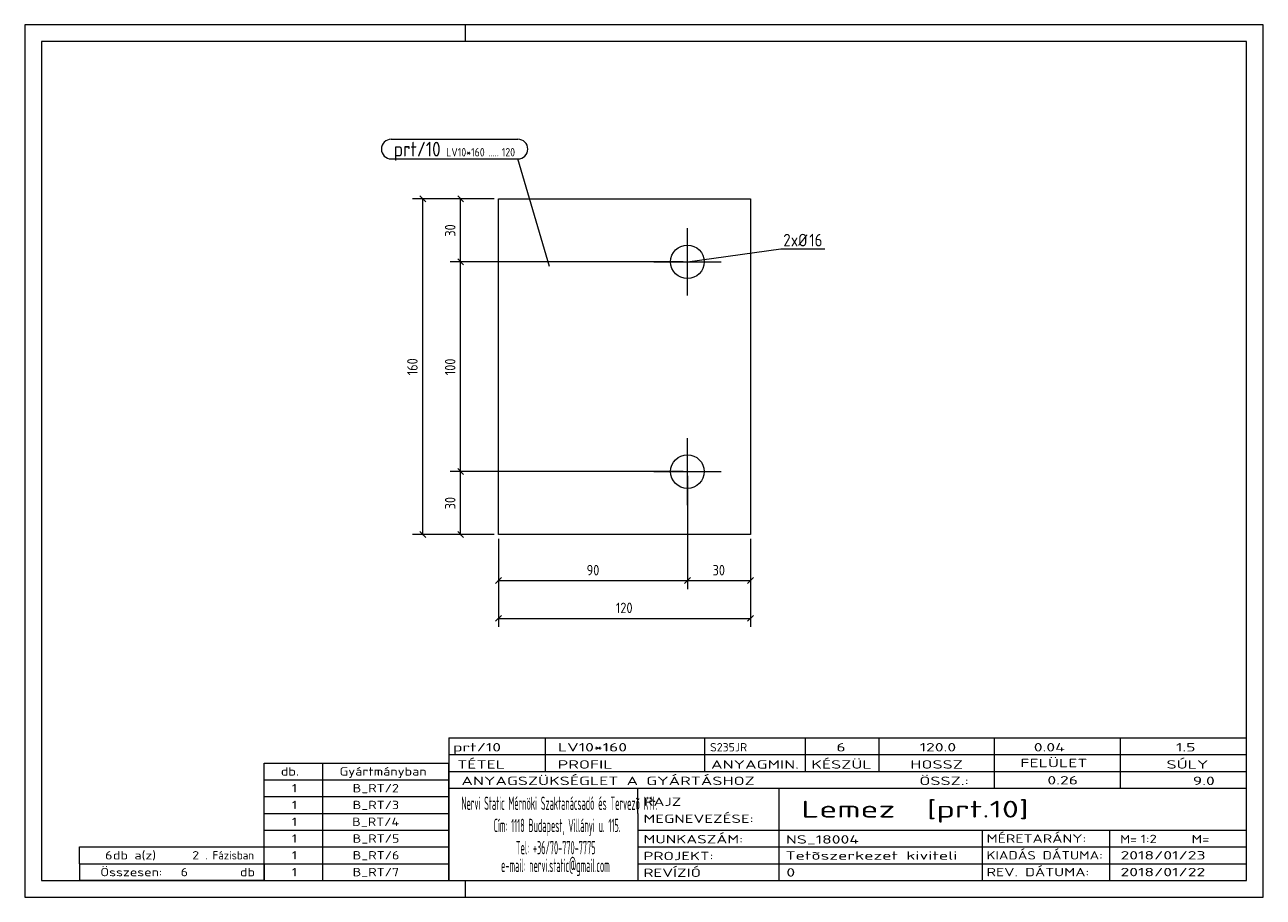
# Model space of a CAD drawing. Header units: millimetres. Extents: x 1 to 296, y 1 to 209.
import ezdxf

# ---------------------------------------------------------------- set-up
doc = ezdxf.new("R2010")
doc.units = ezdxf.units.MM
doc.header["$LTSCALE"] = 0.6
doc.linetypes.add('XKITLINE00', pattern=[0])
for name, color, linetype, lineweight in [('Bolt', 7, 'Continuous', 0), ('BoltMark', 3, 'Continuous', 0), ('DrawingSheet', 5, 'Continuous', 0), ('OtherObjectType', 1, 'Continuous', 0), ('Part', 2, 'Continuous', 0), ('PartMark', 3, 'Continuous', 0), ('Z-DIMENSIONS', 1, 'Continuous', 0)]:
    doc.layers.add(name, color=color, linetype=linetype, lineweight=lineweight)
doc.styles.add('ISOCPEUR', font='ISOCPEUR.TTF')

msp = doc.modelspace()

# ---------------------------------------------------------------- linework, layer by layer
at = {"layer": 'Bolt', "color": 4, "linetype": 'XKITLINE00', "lineweight": 0}
for p, q in [((158.85, 144.48), (158.85, 160.48)), ((150.85, 152.48), (166.85, 152.48)), ((158.85, 94.48), (158.85, 110.48)), ((150.85, 102.48), (166.85, 102.48))]:
    msp.add_line(p, q, dxfattribs=at)
for centre in [(158.85, 152.48), (158.85, 102.48)]:
    msp.add_circle(centre, 4, dxfattribs=at)
at = {"layer": 'BoltMark', "color": 4, "linetype": 'XKITLINE00', "lineweight": 0}
for p, q in [((158.85, 152.48), (181.09, 155.56)), ((181.09, 155.56), (191.57, 155.56))]:
    msp.add_line(p, q, dxfattribs=at)
at = {"layer": 'DrawingSheet', "color": 2, "linetype": 'XKITLINE00', "lineweight": 0}
for p, q in [((296, 209), (1, 209)), ((1, 209), (1, 1)), ((106, 205), (106, 209)), ((296, 1), (296, 209)), ((106, 1), (106, 5)), ((1, 1), (296, 1))]:
    msp.add_line(p, q, dxfattribs=at)
at = {"layer": 'DrawingSheet', "color": 3, "linetype": 'XKITLINE00', "lineweight": 0}
for p, q in [((292, 205), (5, 205)), ((5, 205), (5, 5)), ((292, 5), (292, 205)), ((5, 5), (292, 5))]:
    msp.add_line(p, q, dxfattribs=at)
at = {"layer": 'OtherObjectType', "color": 7, "linetype": 'XKITLINE00', "lineweight": 0}
for p, q in [((102, 39), (292, 39)), ((102, 39), (102, 35)), ((102, 39), (292, 39)), ((125, 35), (125, 39)), ((163, 35), (163, 39)), ((187, 35), (187, 39)), ((204.5, 35), (204.5, 39)), ((232, 35), (232, 39)), ((262, 35), (262, 39)), ((292, 35), (292, 39)), ((58, 33), (102, 33)), ((58, 29), (58, 33)), ((72, 29), (72, 33)), ((102, 35), (292, 35)), ((102, 35), (102, 5)), ((102, 35), (292, 35)), ((102, 29), (102, 33)), ((125, 31), (125, 35)), ((163, 31), (163, 35)), ((187, 31), (187, 35)), ((204.5, 31), (204.5, 35)), ((232, 31), (232, 35)), ((262, 31), (262, 35)), ((292, 31), (292, 35)), ((102, 31), (292, 31)), ((232, 27), (232, 31)), ((262, 27), (262, 31)), ((292, 27), (292, 31)), ((58, 29), (102, 29)), ((58, 25), (58, 29)), ((72, 25), (72, 29)), ((102, 25), (102, 29)), ((102, 27), (292, 27)), ((147, 21), (147, 27)), ((180.7, 17), (180.7, 27)), ((292, 21), (292, 27)), ((58, 25), (102, 25)), ((58, 21), (58, 25)), ((72, 21), (72, 25)), ((102, 21), (102, 25)), ((58, 21), (102, 21)), ((58, 17), (58, 21)), ((72, 17), (72, 21)), ((102, 17), (102, 21)), ((147, 21), (147, 5)), ((292, 17), (292, 21)), ((58, 17), (102, 17)), ((58, 13), (58, 17)), ((72, 13), (72, 17)), ((102, 13), (102, 17)), ((147, 17), (292, 17)), ((180.7, 5), (180.7, 17)), ((229.16, 13), (229.16, 17)), ((259.5, 5), (259.5, 17)), ((292, 13), (292, 17)), ((14, 9), (14, 13)), ((14, 13), (58, 13)), ((14, 13), (58, 13)), ((58, 9), (58, 13)), ((58, 13), (102, 13)), ((58, 9), (58, 13)), ((72, 9), (72, 13)), ((102, 9), (102, 13)), ((147, 13), (292, 13)), ((229.16, 5), (229.16, 13)), ((292, 9), (292, 13)), ((14, 9), (58, 9)), ((14, 9), (14, 5)), ((14, 9), (58, 9)), ((58, 9), (58, 5)), ((58, 9), (102, 9)), ((58, 5), (58, 9)), ((72, 5), (72, 9)), ((102, 5), (102, 9)), ((147, 9), (292, 9)), ((292, 5), (292, 9)), ((58, 5), (14, 5)), ((58, 5), (102, 5)), ((102, 5), (292, 5)), ((139.5, 5), (292, 5))]:
    msp.add_line(p, q, dxfattribs=at)
at = {"layer": 'Part', "color": 2, "linetype": 'XKITLINE00', "lineweight": 0}
for p, q in [((113.83, 87.48), (113.83, 167.48)), ((113.83, 167.48), (173.85, 167.48)), ((173.85, 167.48), (173.85, 87.48)), ((173.85, 87.48), (113.83, 87.48))]:
    msp.add_line(p, q, dxfattribs=at)
at = {"layer": 'PartMark', "color": 7, "linetype": 'XKITLINE00', "lineweight": 0}
for p, q in [((88.3, 181.7), (118.48, 181.7)), ((88.3, 177), (118.48, 177)), ((125.98, 151.34), (118.48, 177))]:
    msp.add_line(p, q, dxfattribs=at)
for centre, start, end in [((88.3, 179.35), 90, 270), ((118.48, 179.35), 270, 90)]:
    msp.add_arc(centre, 2.35, start, end, dxfattribs=at)
at = {"layer": 'Z-DIMENSIONS', "color": 7, "linetype": 'XKITLINE00', "lineweight": 0}
for p, q in [((95.12, 168.19), (96.54, 166.78)), ((104.12, 168.19), (105.54, 166.78)), ((112.83, 167.48), (93.33, 167.48)), ((95.83, 87.48), (95.83, 167.48)), ((112.83, 167.48), (102.33, 167.48)), ((104.83, 152.48), (104.83, 167.48)), ((157.85, 152.48), (102.33, 152.48)), ((157.85, 152.48), (102.33, 152.48)), ((104.12, 153.19), (105.54, 151.78)), ((104.12, 153.19), (105.54, 151.78)), ((104.83, 102.48), (104.83, 152.48)), ((157.85, 102.48), (102.33, 102.48)), ((157.85, 102.48), (102.33, 102.48)), ((104.12, 103.19), (105.54, 101.78)), ((104.12, 103.19), (105.54, 101.78)), ((104.83, 87.48), (104.83, 102.48)), ((158.85, 101.48), (158.85, 74.48)), ((158.85, 101.48), (158.85, 74.48)), ((112.83, 87.48), (93.33, 87.48)), ((95.12, 88.19), (96.54, 86.78)), ((112.83, 87.48), (102.33, 87.48)), ((104.12, 88.19), (105.54, 86.78)), ((113.83, 86.48), (113.83, 65.48)), ((113.83, 86.48), (113.83, 74.48)), ((173.85, 86.48), (173.85, 65.48)), ((173.85, 86.48), (173.85, 74.48)), ((114.54, 77.19), (113.12, 75.78)), ((159.55, 77.19), (158.14, 75.78)), ((159.55, 77.19), (158.14, 75.78)), ((174.55, 77.19), (173.14, 75.78)), ((113.83, 76.48), (158.85, 76.48)), ((158.85, 76.48), (173.85, 76.48)), ((114.54, 68.19), (113.12, 66.78)), ((174.55, 68.19), (173.14, 66.78)), ((113.83, 67.48), (173.85, 67.48))]:
    msp.add_line(p, q, dxfattribs=at)
at = {"layer": 'Z-DIMENSIONS', "color": 3}
for p in [(95.83, 167.48), (104.83, 167.48), (104.83, 152.48), (104.83, 152.48), (104.83, 102.48), (104.83, 102.48), (95.83, 87.48), (104.83, 87.48), (113.83, 76.48), (158.85, 76.48), (158.85, 76.48), (173.85, 76.48), (113.83, 67.48), (173.85, 67.48)]:
    msp.add_point(p, dxfattribs=at)

# ---------------------------------------------------------------- texts
at = {"layer": 'BoltMark', "color": 4, "style": 'ISOCPEUR', "width": 0.85}
for s, p in [('2', (181.69, 156.16)), ('xØ', (183.49, 156.16)), ('16', (187.88, 156.16))]:
    msp.add_text(s, height=3, dxfattribs=at).set_placement(p)
at = {"layer": 'OtherObjectType', "color": 7, "style": 'ISOCPEUR'}
for s, height, width, p in [('prt/10', 2, 1.525501, (103, 35.76)), ('LV10*160', 2, 1.525501, (128, 35.76)), ('S235JR', 2, 1.02, (164.22, 35.76)), ('6', 2, 1.525501, (194.32, 35.76)), ('120.0', 2, 1.525501, (214.16, 35.76)), ('0.04', 2, 1.525501, (241.35, 35.76)), ('1.5', 2, 1.525501, (275.22, 35.76)), ('TÉTEL', 2, 1.525501, (104, 31.66)), ('PROFIL', 2, 1.525501, (127.96, 31.66)), ('ANYAGMIN.', 2, 1.525501, (164.47, 31.66)), ('KÉSZÜL', 2, 1.525501, (188.37, 31.66)), ('HOSSZ', 2, 1.525501, (211.96, 31.66)), ('FELÜLET', 2, 1.525501, (238.13, 32)), ('SÚLY', 2, 1.525501, (272.96, 31.66)), ('db.', 2, 1.211571, (62, 30)), ('Gyártmányban', 2, 1.211571, (76, 30)), ('ANYAGSZÜKSÉGLET A GYÁRTÁSHOZ', 2, 1.525501, (105, 27.75)), ('ÖSSZ.:', 2, 1.525501, (214.1, 27.75)), ('0.26', 2, 1.525501, (244.59, 27.88)), ('9.0', 2, 1.525501, (279.22, 27.75)), ('1', 2, 1.211571, (64.63, 26)), ('B_RT/2', 2, 1.211571, (79.1, 26)), ('1', 2, 1.211571, (64.63, 22)), ('B_RT/3', 2, 1.211571, (79.1, 22)), ('Nervi Static Mérnöki\xa0Szaktanácsadó\xa0és\xa0Tervezõ Kft.', 3.1765, 0.403093, (105, 21.82)), ('RAJZ', 2, 1.445, (148.38, 22.78)), ('Lemez  [prt.10]', 4, 1.474651, (186, 20)), ('MEGNEVEZÉSE:', 2, 1.445, (148.38, 18.72)), ('1', 2, 1.211571, (64.63, 18)), ('B_RT/4', 2, 1.211571, (78.98, 18)), ('Cím:\xa01118 Budapest, Villányi u. 115.', 3.1765, 0.403093, (112.69, 16.53)), ('1', 2, 1.211571, (64.63, 14)), ('B_RT/5', 2, 1.211571, (79.1, 14)), ('MUNKASZÁM:', 2, 1.445, (148.38, 13.84)), ('NS_18004', 2, 1.525501, (182.28, 13.78)), ('MÉRETARÁNY:', 2, 1.36, (230.1, 14)), ('M=', 2, 1.211571, (261.91, 13.84)), ('1:2', 2, 1.275, (266.79, 13.9)), ('M=', 2, 1.275, (278.95, 13.87)), ('6', 2, 1.211571, (20.14, 10)), ('db a(z)', 2, 1.211571, (22, 10)), ('2', 2, 1.211571, (40.86, 10)), ('. Fázisban', 2, 0.935, (44, 10)), ('1', 2, 1.211571, (64.63, 10)), ('B_RT/6', 2, 1.211571, (79.1, 10)), ('Tel:\xa0+36/70-770-7775', 3.1765, 0.403093, (117.97, 11.24)), ('PROJEKT:', 2, 1.445, (148.38, 9.84)), ('Tetõszerkezet kiviteli ', 2, 1.525501, (182.2, 9.94)), ('KIADÁS DÁTUMA:', 2, 1.275, (230.1, 10)), ('2018/01/23', 2, 1.525501, (262, 10)), ('e-mail:\xa0nervi.static@gmail.com', 3.1765, 0.403093, (114.45, 7)), ('Összesen:            db', 2, 1.211571, (19, 6)), ('6', 2, 1.211571, (38.14, 6)), ('1', 2, 1.211571, (64.63, 6)), ('B_RT/7', 2, 1.211571, (79.1, 6)), ('REVÍZIÓ', 2, 1.445, (148.38, 5.84)), ('0', 2, 1.525501, (182.41, 5.92)), ('REV. DÁTUMA:', 2, 1.36, (230.1, 6)), ('2018/01/22', 2, 1.525501, (262, 6))]:
    msp.add_text(s, height=height, dxfattribs=dict(at, width=width)).set_placement(p)
at = {"layer": 'PartMark', "color": 3, "style": 'ISOCPEUR', "width": 0.85}
msp.add_text('prt/10', height=3.5, dxfattribs=at).set_placement((88.9, 177.6))
at = {"layer": 'PartMark', "color": 4, "style": 'ISOCPEUR', "width": 0.85}
for s, p in [('LV10*160', (101.38, 177.6)), ('.....', (111.43, 177.6)), ('120', (114.61, 177.6))]:
    msp.add_text(s, height=2, dxfattribs=at).set_placement(p)
at = {"layer": 'Z-DIMENSIONS', "color": 3, "style": 'ISOCPEUR', "width": 0.85}
for s, p in [('30', (103.58, 158.48)), ('160', (94.58, 125.44)), ('100', (103.58, 125.44)), ('30', (103.58, 93.48))]:
    msp.add_text(s, height=2.5, rotation=90.0002, dxfattribs=at).set_placement(p)
for s, p in [('90', (134.84, 77.73)), ('30', (164.84, 77.73)), ('120', (141.8, 68.73))]:
    msp.add_text(s, height=2.5, dxfattribs=at).set_placement(p)

doc.saveas('drawing.dxf')
